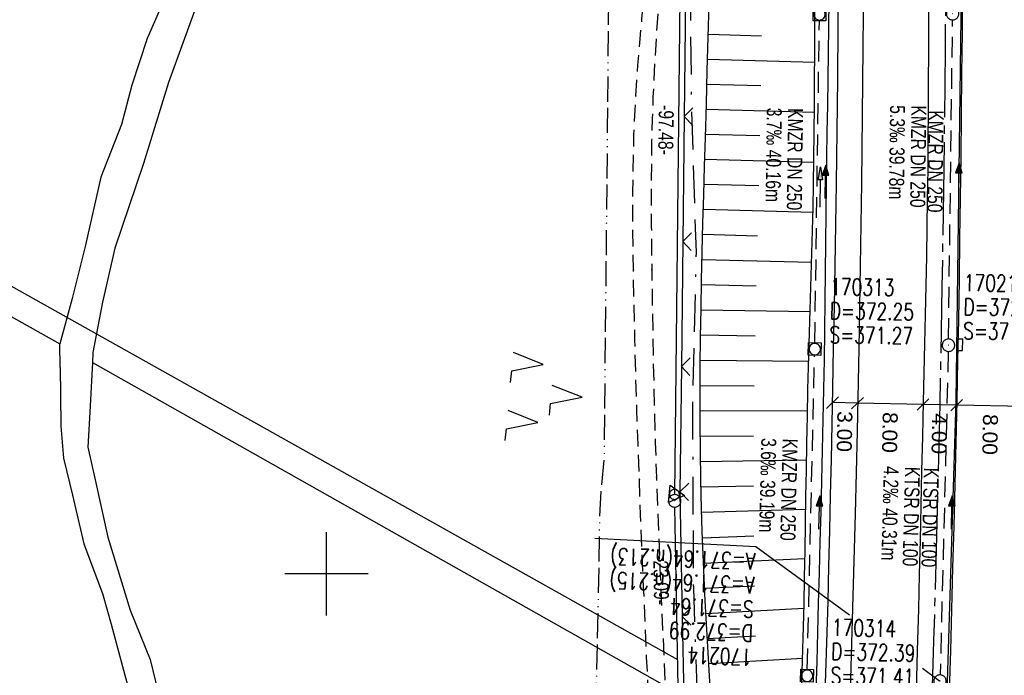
# Model space of a CAD drawing. Extents: x 509535 to 509917, y 455493 to 456443.
# Tile 5 of 34: x 509663 to 509781, y 455588 to 455666. Entities that reach past the tile are written whole.
import ezdxf

# ---------------------------------------------------------------- set-up
doc = ezdxf.new("R2010")
doc.units = 0
doc.header["$LTSCALE"] = 10
doc.header["$MEASUREMENT"] = 0
for name, pattern in [('ACAD_ISO13W100', [36, 12, -3, 12, -3, 0, -3, 0, -3]), ('ACAD_ISO16W100', [73, 15, -6.5, 15, -6.5, 15, -7, 1, -7]), ('ACHSE', [5.5, 4, -0.5, 0.5, -0.5]), ('AUSGEZOGEN', [0]), ('LT00', [0]), ('LT11', [0.3, 0.2, -0.1]), ('STRICHLINIE2', [0.375, 0.25, -0.125])]:
    doc.linetypes.add(name, pattern=pattern)
doc.layers.get('0').update_dxf_attribs({"linetype": 'LT00'})
for name, color, linetype in [('--EK_FBR', 1, 'LT00'), ('--EK_Halt-Pfeil', 4, 'LT00'), ('--EK_Haltung', 7, 'STRICHLINIE2'), ('--EK_Haltung-Text', 140, 'LT00'), ('--EK_Schacht-Text', 5, 'LT00'), ('--EL_DFK_AB_L', 21, 'LT00'), ('--EL_DFK_AB_P', 7, 'LT00'), ('--EL_Halt-Pfeil', 4, 'LT00'), ('--EL_Haltung', 182, 'STRICHLINIE2'), ('--EL_Haltung-Text', 182, 'LT00'), ('-AX-093', 35, 'ACHSE'), ('ABSTAND', 8, 'LT00'), ('BAB-KABEL', 220, 'ACAD_ISO16W100'), ('BEMAßUNG', 255, 'Continuous'), ('DFK_AB_L', 21, 'LT00'), ('DFK_AB_P', 7, 'LT00'), ('DFK_KATASTER', 250, 'LT00'), ('DFK_NUTZUNG', 250, 'LT00'), ('DFK_TOPO-ANL', 252, 'LT00'), ('DFK_VERMPKT', 252, 'LT00'), ('GASLTG', 250, 'ACAD_ISO13W100'), ('PFEIL', 140, 'AUSGEZOGEN'), ('V115_AFBR_BAB', 250, 'LT00'), ('V115_BOESCH', 250, 'LT00'), ('V115_BOSCHUNG', 250, 'LT00'), ('V115_FELDWEG', 250, 'LT11'), ('V115_GRABEN', 250, 'LT00'), ('V115_H_BORD', 8, 'LT00'), ('V115_KA_MULD', 182, 'LT00'), ('V115_KA_PRUF', 182, 'LT00'), ('V115_LD_MARK', 250, 'LT00'), ('V115_RASTER', 250, 'LT00'), ('V115_SINKK', 182, 'LT00'), ('V115_ZAUN', 40, 'LT00')]:
    doc.layers.add(name, color=color, linetype=linetype)
doc.styles.add('Arial', font='ARIAL.TTF')
doc.styles.add('Haltungsbeschriftung', font='ARIAL.TTF', dxfattribs={"width": 0.75})
doc.styles.add('schachtbeschriftung', font='romans.shx', dxfattribs={"width": 0.75, "height": 2})
doc.styles.get("Standard").update_dxf_attribs({"font": 'ARIAL.TTF'})

# ---------------------------------------------------------------- blocks, each defined once
blk = doc.blocks.new('SYMB7001')
at = {"color": 0, "linetype": 'ByBlock'}
for p, q in [((-0.869, -0.506), (0, 1.001)), ((0, 1.001), (0.869, -0.506)), ((-0.5005, 0), (-0.496554, -0.062729)), ((0.869, -0.506), (-0.869, -0.506))]:
    blk.add_line(p, q, dxfattribs=at)
for points in [[(0.5005, 0), (0.496553, 0.062729), (0.484776, 0.124469), (0.465353, 0.184246), (0.438592, 0.241118), (0.404913, 0.294187), (0.364849, 0.342616), (0.319031, 0.385642), (0.268181, 0.422586), (0.213103, 0.452866), (0.154663, 0.476004), (0.093784, 0.491635), (0.031427, 0.499512), (-0.031427, 0.499512), (-0.093784, 0.491635), (-0.154663, 0.476004), (-0.213103, 0.452866), (-0.268181, 0.422586), (-0.319031, 0.385642), (-0.364849, 0.342616), (-0.404913, 0.294187), (-0.438592, 0.241118), (-0.465353, 0.184246), (-0.484776, 0.124469), (-0.496554, 0.062729), (-0.5005, 0)], [(0.031427, -0.499513), (0.093784, -0.491635), (0.154663, -0.476004), (0.213103, -0.452866), (0.268182, -0.422587), (0.319031, -0.385642), (0.364849, -0.342616), (0.404913, -0.294187), (0.438592, -0.241118), (0.465354, -0.184247), (0.484776, -0.124469), (0.496554, -0.062729), (0.500501, 0)], [(-0.496554, -0.062729), (-0.484776, -0.124469), (-0.465353, -0.184246), (-0.438592, -0.241118), (-0.404913, -0.294187), (-0.364849, -0.342616), (-0.319031, -0.385642), (-0.268182, -0.422586), (-0.213103, -0.452866), (-0.154663, -0.476004), (-0.093784, -0.491635), (-0.031427, -0.499513), (0.031427, -0.499513)]]:
    blk.add_lwpolyline(points, dxfattribs=at)
blk = doc.blocks.new('SYMB0003')
at = {"color": 0, "linetype": 'ByBlock'}
for p, q in [((-0.015712, 0), (0.010166, 0.012015)), ((0, -0.021257), (-0.015712, 0)), ((0.010166, 0.012015), (0, -0.021257))]:
    blk.add_line(p, q, dxfattribs=at)
for points in [[(-0.031395, 0.499013), (-0.093691, 0.491144), (-0.154509, 0.475528), (-0.21289, 0.452414), (-0.267913, 0.422164), (-0.318712, 0.385257), (-0.364484, 0.342274), (-0.404509, 0.293893), (-0.438154, 0.240877), (-0.464888, 0.184062), (-0.484292, 0.124345), (-0.496058, 0.062667), (-0.5, 0)], [(-0.5, 0), (-0.496058, -0.062667), (-0.484292, -0.124345), (-0.464888, -0.184062), (-0.438154, -0.240877), (-0.404509, -0.293893), (-0.364485, -0.342274), (-0.318712, -0.385257), (-0.267914, -0.422164), (-0.21289, -0.452414), (-0.154509, -0.475529), (-0.093691, -0.491144), (-0.031395, -0.499014), (0.031395, -0.499014)], [(0.5, 0), (0.496057, 0.062667), (0.484292, 0.124345), (0.464888, 0.184062), (0.438153, 0.240877), (0.404509, 0.293893), (0.364484, 0.342274), (0.318712, 0.385257), (0.267913, 0.422164), (0.21289, 0.452414), (0.154509, 0.475528), (0.093691, 0.491144), (0.031395, 0.499013), (-0.031395, 0.499013)], [(0.031395, -0.499014), (0.093691, -0.491144), (0.154509, -0.475529), (0.21289, -0.452414), (0.267914, -0.422164), (0.318712, -0.385257), (0.364485, -0.342274), (0.404509, -0.293893), (0.438154, -0.240877), (0.464889, -0.184062), (0.484292, -0.124345), (0.496058, -0.062667), (0.5, 0)]]:
    blk.add_lwpolyline(points, dxfattribs=at)
blk = doc.blocks.new('SYMB7221')
at = {"color": 0, "linetype": 'ByBlock'}
for p, q in [((0, 0.435), (-0.11, 0.065)), ((0.11, 0.065), (0, 0.435)), ((0.25, 0.065), (0.11, 0.065)), ((-0.35, -0.065), (-0.46, -0.435)), ((0.35, -0.065), (0.24, -0.435))]:
    blk.add_line(p, q, dxfattribs=at)
for points in [[(-0.1, -0.435), (-0.24, -0.435), (-0.35, -0.065)], [(0.6, -0.435), (0.46, -0.435), (0.35, -0.065)]]:
    blk.add_lwpolyline(points, dxfattribs=at)
blk = doc.blocks.new('Pfreil3')
at = {"layer": 'PFEIL'}
blk.add_hatch(color=256, dxfattribs=at).paths.add_polyline_path([(-1.55, 0.27), (-1.55, -0.27), (0, 0)])
for p, q in [((-1.55, 0), (-4.83, 0)), ((-1.55, -0.27), (-1.55, 0.27)), ((-1.55, 0.27), (0, 0)), ((0, 0), (-1.55, -0.27))]:
    blk.add_line(p, q, dxfattribs=at)
blk = doc.blocks.new('SYMB0011')
at = {"color": 0, "linetype": 'ByBlock'}
for p, q in [((0.5, 0), (-0.5, 0)), ((0, 0.5), (0, -0.5))]:
    blk.add_line(p, q, dxfattribs=at)
blk = doc.blocks.new('SYMB1210')
at = {"color": 0, "linetype": 'ByBlock'}
blk.add_line((0.018815, -0.179014), (0.055623, -0.17119), dxfattribs=at)
for points in [[(-0.2, -0.2), (-0.2, 0.2), (0.2, 0.2), (0.2, -0.2), (-0.2, -0.2)], [(0.018815, 0.179014), (-0.018815, 0.179014), (-0.055623, 0.17119), (-0.09, 0.155885), (-0.120444, 0.133766), (-0.145623, 0.105801), (-0.164438, 0.073213), (-0.176067, 0.037424), (-0.18, 0)], [(-0.18, 0), (-0.176067, -0.037424), (-0.164438, -0.073213), (-0.145623, -0.105801), (-0.120444, -0.133766), (-0.09, -0.155885), (-0.055623, -0.17119), (-0.018815, -0.179014), (0.018815, -0.179014)], [(0.18, 0), (0.176067, 0.037424), (0.164438, 0.073213), (0.145623, 0.105801), (0.120444, 0.133766), (0.09, 0.155885), (0.055623, 0.17119), (0.018815, 0.179014)], [(0.055623, -0.17119), (0.09, -0.155885), (0.120444, -0.133766), (0.145623, -0.105801), (0.164438, -0.073213), (0.176067, -0.037424), (0.18, 0)]]:
    blk.add_lwpolyline(points, dxfattribs=at)
blk = doc.blocks.new('SYMB0652')
at = {"color": 0, "linetype": 'ByBlock'}
blk.add_lwpolyline([(-0.15, -0.075), (0.15, -0.075), (0.15, 0.075), (-0.15, 0.075), (-0.15, -0.075)], dxfattribs=at)
blk = doc.blocks.new('_Oblique')
at = {"color": 0, "linetype": 'ByBlock', "lineweight": -2}
blk.add_line((-0.5, -0.5), (0.5, 0.5), dxfattribs=at)
blk = doc.blocks.new('SYMB0024')
at = {"color": 0, "linetype": 'ByBlock'}
for p, q in [((-0.5, 0.5), (0, 0)), ((0, 0), (0.5, 0.5))]:
    blk.add_line(p, q, dxfattribs=at)
blk = doc.blocks.new('SYMB0070')
at = {"color": 0, "linetype": 'ByBlock'}
for p, q in [((-0.5, 0), (0.2, 0)), ((0.5, 0), (0.2, 0.1)), ((0.2, 0.1), (0.2, 0)), ((0.468, 0), (0.21, 0.086)), ((0.21, 0.086), (0.21, -0.086)), ((0.21, -0.086), (0.468, 0)), ((0.22, -0.072), (0.437, 0)), ((0.23, -0.058), (0.405, 0)), ((0.24, -0.045), (0.374, 0)), ((0.342, 0), (0.25, 0.031)), ((0.25, 0.031), (0.25, -0.031)), ((0.25, -0.031), (0.342, 0)), ((0.26, -0.017), (0.31, 0)), ((0.27, -0.003), (0.279, 0))]:
    blk.add_line(p, q, dxfattribs=at)
for points in [[(0.2, 0), (0.2, -0.1), (0.5, 0)], [(0.437, 0), (0.22, 0.072), (0.22, -0.072)], [(0.405, 0), (0.23, 0.058), (0.23, -0.058)], [(0.374, 0), (0.24, 0.045), (0.24, -0.045)], [(0.31, 0), (0.26, 0.017), (0.26, -0.017)], [(0.279, 0), (0.27, 0.003), (0.27, -0.003)]]:
    blk.add_lwpolyline(points, dxfattribs=at)

msp = doc.modelspace()

# ---------------------------------------------------------------- linework, layer by layer
at = {"layer": '--EK_FBR'}
msp.add_lwpolyline([(509759.9, 455586.85), (509760.05, 455591.77), (509760.19, 455596.68), (509760.3, 455600.94), (509760.4, 455605.2), (509760.5, 455609.46), (509760.59, 455613.72), (509760.68, 455617.98), (509760.76, 455622.24), (509760.86, 455627.16), (509760.95, 455632.08), (509761.04, 455637), (509761.12, 455641.93), (509761.2, 455646.85), (509761.29, 455653.12), (509761.36, 455659.39), (509761.41, 455665.67), (509761.46, 455671.94)], dxfattribs=at)
at = {"layer": '--EK_FBR', "color": 2}
for points in [[(509772.26, 455669.56), (509772.25, 455666.06), (509772.23, 455662.55), (509772.22, 455659.05), (509772.2, 455655.55), (509772.18, 455652.04), (509772.15, 455648.54), (509772.1, 455645.04), (509772.05, 455641.55), (509771.99, 455638.07), (509771.92, 455634.58), (509771.84, 455631.1), (509771.76, 455627.61), (509771.68, 455624.12), (509771.6, 455620.64), (509771.51, 455616.49), (509771.42, 455612.35), (509771.33, 455608.2), (509771.23, 455604.06), (509771.14, 455599.91), (509771.03, 455595.77), (509770.9, 455590.82), (509770.75, 455585.88)], [(509776.3, 455669.9), (509776.27, 455664.94), (509776.22, 455659.98), (509776.17, 455655.02), (509776.11, 455650.05), (509776.05, 455645.09), (509775.98, 455640.23), (509775.91, 455635.36), (509775.83, 455630.49), (509775.74, 455625.62), (509775.64, 455620.76), (509775.53, 455615.75), (509775.41, 455610.74), (509775.28, 455605.73), (509775.14, 455600.73), (509775.01, 455595.72), (509774.87, 455590.82), (509774.73, 455585.92)]]:
    msp.add_lwpolyline(points, dxfattribs=at)
at = {"layer": '--EK_Haltung'}
for p, q in [((509758.61, 455627.71), (509759.15, 455666.37)), ((509774.65, 455628.18), (509775.13, 455666.46)), ((509757.69, 455588.53), (509758.58, 455626.21)), ((509774.62, 455626.68), (509773.64, 455587.88))]:
    msp.add_line(p, q, dxfattribs=at)
at = {"layer": '--EK_Schacht-Text', "flags": 128}
for points in [[(509762.75, 455595.04), (509751.52, 455603.25), (509732.2, 455604.26)], [(509773.58, 455587.13), (509771.54, 455588.63)]]:
    msp.add_lwpolyline(points, dxfattribs=at)
at = {"layer": '--EL_DFK_AB_L'}
for p, q in [((509741.8, 455609.51), (509742.84, 455705.48)), ((509742.22, 455586.42), (509741.8, 455608.01))]:
    msp.add_line(p, q, dxfattribs=at)
at = {"layer": '--EL_Haltung'}
for p, q in [((509758.61, 455627.71), (509759.15, 455666.37)), ((509774.65, 455628.18), (509775.13, 455666.46)), ((509757.69, 455588.53), (509758.58, 455626.21)), ((509774.62, 455626.68), (509773.64, 455587.88))]:
    msp.add_line(p, q, dxfattribs=at)
at = {"layer": '-AX-093', "ltscale": 0.2}
msp.add_lwpolyline([(509774.34, 455676.94), (509774.24, 455662.78), (509774.08, 455648.62), (509773.86, 455634.46), (509773.59, 455620.3), (509773.25, 455606.14), (509772.86, 455591.98), (509772.42, 455577.83), (509771.93, 455563.68), (509771.38, 455549.52), (509770.78, 455535.37), (509770.14, 455521.23), (509769.45, 455507.08), (509769.44, 455507.03)], dxfattribs=at)
at = {"layer": 'BAB-KABEL', "ltscale": 0.03, "flags": 128}
msp.add_lwpolyline([(509651.99, 456424.78), (509670.82, 456365.75), (509672.68, 456359.45), (509656.28, 456346.09), (509661.63, 456318.85), (509681.16, 456323.49), (509686.88, 456299.25), (509691.52, 456276.96), (509696.36, 456254.1), (509698.03, 456247.41), (509697.82, 456236.7), (509703.34, 456208.42), (509708, 456177.84), (509713.01, 456144.68), (509717.32, 456116.69), (509721.29, 456086.1), (509724.58, 456056.89), (509728.2, 456022), (509732.51, 455987.78), (509734.93, 455959.1), (509737.19, 455922.47), (509739.44, 455887.39), (509741.17, 455845.09), (509743.38, 455778.71), (509743.92, 455765.94), (509744.78, 455741.01), (509744.35, 455717.58), (509743.71, 455704.36), (509743.48, 455680.9), (509743.81, 455655.76), (509744.35, 455638.57), (509743.92, 455619.98), (509744.03, 455598.28), (509744.88, 455574.42), (509745.02, 455570.73), (509745.41, 455559.94), (509746.46, 455539.74), (509746.86, 455517.32), (509747.13, 455504.69)], dxfattribs=at)
at = {"layer": 'BEMAßUNG'}
for p, q in [((509763.74, 455620.47), (509760.73, 455620.54)), ((509771.59, 455620.32), (509763.74, 455620.47)), ((509775.63, 455620.24), (509771.59, 455620.32)), ((509783.76, 455620.07), (509775.63, 455620.23))]:
    msp.add_line(p, q, dxfattribs=at)
at = {"layer": 'DFK_AB_L'}
for p, q in [((509741.8, 455609.51), (509742.84, 455705.48)), ((509742.22, 455586.42), (509741.8, 455608.01))]:
    msp.add_line(p, q, dxfattribs=at)
at = {"layer": 'DFK_KATASTER'}
for p, q in [((509681.46, 455671.04), (509678.49, 455664.22)), ((509684.26, 455667.76), (509681.07, 455658.94)), ((509678.49, 455664.22), (509676.66, 455658.63)), ((509681.07, 455658.94), (509678.05, 455649.21)), ((509676.66, 455658.63), (509675.42, 455653.89)), ((509614.69, 455657.69), (509668.01, 455627.58)), ((509675.42, 455653.89), (509672.95, 455647.58)), ((509678.05, 455649.21), (509674.62, 455639.08)), ((509672.95, 455647.58), (509671.06, 455639.28)), ((509671.06, 455639.28), (509669.49, 455633.04)), ((509674.62, 455639.08), (509673.16, 455632.58)), ((509669.49, 455633.04), (509668.01, 455627.58)), ((509673.16, 455632.58), (509671.99, 455626.55)), ((509668.05, 455624.74), (509668.01, 455627.58)), ((509671.99, 455626.55), (509671.93, 455625.36)), ((509668.05, 455624.74), (509668.09, 455621.42)), ((509671.93, 455625.36), (509671.59, 455618.66)), ((509671.93, 455625.36), (509741.58, 455586.04)), ((509668.09, 455621.42), (509668.15, 455617.71)), ((509668.15, 455617.71), (509668.45, 455613.9)), ((509671.59, 455618.66), (509671.39, 455615.2)), ((509671.39, 455615.2), (509672.19, 455611.65)), ((509668.45, 455613.9), (509669.56, 455609.45)), ((509672.19, 455611.65), (509673.8, 455604.39)), ((509669.56, 455609.45), (509670.9, 455603.6)), ((509670.9, 455603.6), (509673.14, 455597.66)), ((509673.8, 455604.39), (509676.48, 455595.65)), ((509673.14, 455597.66), (509674.19, 455593.96)), ((509676.48, 455595.65), (509678.87, 455589.71)), ((509674.19, 455593.96), (509675.83, 455587.86)), ((509678.87, 455589.71), (509679.83, 455585.76)), ((509675.83, 455587.86), (509677.15, 455583.16))]:
    msp.add_line(p, q, dxfattribs=at)
at = {"layer": 'DFK_TOPO-ANL'}
msp.add_line((509742.15, 455589.67), (509614.3, 455661.33), dxfattribs=at)
at = {"layer": 'GASLTG', "ltscale": 0.025, "flags": 128}
msp.add_lwpolyline([(509576.64, 456416.86), (509580.42, 456407.74), (509587.24, 456392.18), (509591.42, 456382.27), (509597.66, 456365.03), (509604.75, 456344.5), (509608.5, 456332.06), (509616.69, 456303.9), (509621.74, 456286.7), (509623.05, 456279.51), (509625.2, 456264.88), (509628.28, 456228.9), (509627.76, 456227.65), (509626.73, 456226.11), (509624.81, 456225), (509619.29, 456223.6), (509599.24, 456219.11), (509590.54, 456217.56), (509588.78, 456216.68), (509588.11, 456214.99), (509588, 456213.31), (509590.7, 456177.75), (509590.25, 456175.17), (509586.8, 456115.33), (509601.51, 456073.24), (509608.12, 456055.24), (509610.22, 456049.99), (509615.8, 456040.04), (509651.21, 455979.5), (509663.5, 455954.04), (509676.39, 455920.74), (509705.32, 455849.52), (509725.25, 455800.42), (509734.94, 455779.14), (509734.41, 455718.88), (509734.2, 455703.01), (509733.7, 455653.34), (509733.32, 455613.95), (509732.96, 455610.18), (509732.76, 455606.91), (509732.7, 455601.24), (509731.56, 455550.22), (509730.86, 455531.77), (509730.15, 455502.9)], dxfattribs=at)
at = {"layer": 'V115_AFBR_BAB'}
msp.add_lwpolyline([(509759.9, 455586.85), (509760.05, 455591.77), (509760.19, 455596.68), (509760.3, 455600.94), (509760.4, 455605.2), (509760.5, 455609.46), (509760.59, 455613.72), (509760.68, 455617.98), (509760.76, 455622.24), (509760.86, 455627.16), (509760.95, 455632.08), (509761.04, 455637), (509761.12, 455641.93), (509761.2, 455646.85), (509761.29, 455653.12), (509761.36, 455659.39), (509761.41, 455665.67), (509761.46, 455671.94)], dxfattribs=at)
at = {"layer": 'V115_AFBR_BAB', "color": 0}
for points in [[(509772.26, 455669.56), (509772.25, 455666.06), (509772.23, 455662.55), (509772.22, 455659.05), (509772.2, 455655.55), (509772.18, 455652.04), (509772.15, 455648.54), (509772.1, 455645.04), (509772.05, 455641.55), (509771.99, 455638.07), (509771.92, 455634.58), (509771.84, 455631.1), (509771.76, 455627.61), (509771.68, 455624.12), (509771.6, 455620.64), (509771.51, 455616.49), (509771.42, 455612.35), (509771.33, 455608.2), (509771.23, 455604.06), (509771.14, 455599.91), (509771.03, 455595.77), (509770.9, 455590.82), (509770.75, 455585.88)], [(509776.3, 455669.9), (509776.27, 455664.94), (509776.22, 455659.98), (509776.17, 455655.02), (509776.11, 455650.05), (509776.05, 455645.09), (509775.98, 455640.23), (509775.91, 455635.36), (509775.83, 455630.49), (509775.74, 455625.62), (509775.64, 455620.76), (509775.53, 455615.75), (509775.41, 455610.74), (509775.28, 455605.73), (509775.14, 455600.73), (509775.01, 455595.72), (509774.87, 455590.82), (509774.73, 455585.92)]]:
    msp.add_lwpolyline(points, dxfattribs=at)
at = {"layer": 'V115_BOESCH'}
msp.add_lwpolyline([(509746.08, 455585.68), (509745.92, 455588.46), (509745.76, 455591.23), (509745.6, 455594), (509745.46, 455596.77), (509745.32, 455599.54), (509745.2, 455602.31), (509745.09, 455605.09), (509745, 455607.86), (509744.92, 455611.28), (509744.87, 455614.7), (509744.84, 455618.12), (509744.84, 455621.54), (509744.86, 455624.96), (509744.89, 455628.38), (509744.95, 455631.81), (509745.02, 455635.23), (509745.09, 455638.65), (509745.18, 455642.07), (509745.28, 455645.49), (509745.37, 455648.92), (509745.47, 455652.34), (509745.59, 455656.35), (509745.7, 455660.37), (509745.82, 455664.38), (509745.94, 455668.4)], dxfattribs=at)
at = {"layer": 'V115_BOSCHUNG'}
for p, q in [((509745.83, 455664.74), (509752.21, 455664.56)), ((509745.74, 455661.74), (509758.59, 455661.39)), ((509745.65, 455658.74), (509752.11, 455658.57)), ((509745.57, 455655.75), (509758.56, 455655.39)), ((509745.48, 455652.75), (509752.01, 455652.57)), ((509745.4, 455649.75), (509758.49, 455649.38)), ((509745.31, 455646.75), (509751.88, 455646.57)), ((509745.23, 455643.75), (509758.38, 455643.39)), ((509745.15, 455640.74), (509751.73, 455640.57)), ((509745.07, 455637.73), (509758.22, 455637.41)), ((509745, 455634.7), (509751.57, 455634.57)), ((509744.95, 455631.69), (509758.04, 455631.46)), ((509744.9, 455628.66), (509751.43, 455628.57)), ((509744.86, 455625.64), (509757.87, 455625.51)), ((509744.84, 455622.6), (509751.32, 455622.57)), ((509744.84, 455619.56), (509757.72, 455619.59)), ((509744.85, 455616.52), (509751.26, 455616.57)), ((509744.88, 455613.48), (509757.61, 455613.67)), ((509744.94, 455610.44), (509751.25, 455610.57)), ((509745.02, 455607.39), (509757.52, 455607.75)), ((509745.12, 455604.34), (509751.29, 455604.57)), ((509745.24, 455601.29), (509757.42, 455601.85)), ((509745.38, 455598.27), (509751.37, 455598.57)), ((509745.54, 455595.26), (509757.3, 455595.88)), ((509745.7, 455592.25), (509751.47, 455592.57)), ((509745.87, 455589.25), (509757.15, 455589.89))]:
    msp.add_line(p, q, dxfattribs=at)
at = {"layer": 'V115_FELDWEG', "flags": 128}
for points in [[(509722.82, 455502.13), (509723.39, 455503.19), (509724.56, 455505.33), (509725.74, 455507.46), (509726.94, 455509.6), (509727.79, 455511.11), (509728.65, 455512.62), (509729.51, 455514.13), (509730.37, 455515.64), (509731.22, 455517.16), (509732.05, 455518.68), (509732.86, 455520.21), (509733.65, 455521.75), (509734.4, 455523.3), (509735.13, 455524.85), (509735.81, 455526.42), (509736.45, 455528), (509737.04, 455529.59), (509737.57, 455531.2), (509738.04, 455532.83), (509738.47, 455534.54), (509738.84, 455536.28), (509739.14, 455538.02), (509739.38, 455539.78), (509739.58, 455541.56), (509739.73, 455543.34), (509739.84, 455545.14), (509739.91, 455546.94), (509739.95, 455548.75), (509739.96, 455550.56), (509739.94, 455552.37), (509739.91, 455554.19), (509739.87, 455556), (509739.81, 455557.81), (509739.71, 455560.95), (509739.6, 455564.07), (509739.47, 455567.18), (509739.34, 455570.29), (509739.21, 455573.38), (509739.06, 455576.48), (509738.92, 455579.57), (509738.77, 455582.66), (509738.63, 455585.76), (509738.43, 455590.01), (509738.24, 455594.27), (509738.06, 455598.54), (509737.88, 455602.81), (509737.71, 455607.08), (509737.55, 455611.34), (509737.4, 455615.53), (509737.25, 455619.71), (509737.13, 455623.9), (509737.02, 455628.08), (509736.92, 455632.26), (509736.84, 455636.45), (509736.81, 455638.77), (509736.79, 455641.09), (509736.78, 455643.41), (509736.78, 455645.74), (509736.8, 455648.06), (509736.85, 455650.38), (509736.91, 455652.7), (509737.01, 455655.01), (509737.13, 455657.33), (509737.25, 455659.17), (509737.39, 455661.02), (509737.54, 455662.86), (509737.7, 455664.7), (509737.86, 455666.54), (509738.03, 455668.38), (509738.19, 455670.22), (509738.35, 455672.07), (509738.62, 455675.37), (509738.86, 455678.69), (509739.07, 455682), (509739.26, 455685.31), (509739.43, 455688.63), (509739.55, 455691.47), (509739.66, 455694.31), (509739.76, 455697.15), (509739.85, 455699.99), (509739.93, 455702.83), (509740, 455705.67), (509740.08, 455708.51), (509740.15, 455711.35), (509740.23, 455714.19), (509740.31, 455717.03), (509740.39, 455719.64), (509740.47, 455722.24), (509740.55, 455724.85), (509740.62, 455727.45), (509740.69, 455730.06), (509740.74, 455732.67), (509740.77, 455735.28), (509740.79, 455737.88), (509740.78, 455740.49), (509740.74, 455743.1), (509740.68, 455745.71), (509740.58, 455748.33), (509740.45, 455750.68), (509740.29, 455753.03), (509740.1, 455755.37), (509739.86, 455757.72), (509739.57, 455760.05), (509739.24, 455762.38), (509738.86, 455764.7), (509738.41, 455767.01), (509737.91, 455769.3), (509737.35, 455771.57), (509736.8, 455773.56), (509736.2, 455775.53), (509735.56, 455777.49), (509734.87, 455779.44), (509734.16, 455781.38), (509733.41, 455783.31), (509732.64, 455785.23), (509731.84, 455787.14), (509731.02, 455789.05), (509730.19, 455790.94), (509729.18, 455793.23), (509728.15, 455795.5), (509727.11, 455797.77), (509726.07, 455800.04), (509725.02, 455802.3), (509723.97, 455804.57), (509722.93, 455806.83), (509721.88, 455809.09), (509720.2, 455812.78), (509718.53, 455816.48), (509716.89, 455820.2), (509715.26, 455823.92), (509713.66, 455827.65), (509712.09, 455831.39), (509710.54, 455835.15), (509709.03, 455838.91), (509707.54, 455842.69), (509706.09, 455846.48), (509704.67, 455850.28), (509703.71, 455852.92), (509702.76, 455855.56), (509701.83, 455858.2), (509700.9, 455860.84), (509699.98, 455863.49), (509699.06, 455866.14), (509698.14, 455868.78), (509697.22, 455871.43), (509696.29, 455874.07), (509695.35, 455876.71), (509694.39, 455879.34), (509693.42, 455881.97), (509692.36, 455884.77), (509691.28, 455887.57), (509690.19, 455890.36), (509689.08, 455893.14), (509687.96, 455895.92), (509686.83, 455898.69), (509685.69, 455901.46), (509684.55, 455904.23), (509683.4, 455907), (509682.26, 455909.77), (509681.12, 455912.54), (509679.68, 455916.04), (509678.25, 455919.55), (509676.83, 455923.06), (509675.42, 455926.56), (509674, 455930.07), (509672.59, 455933.58), (509671.18, 455937.09), (509668.83, 455942.92), (509666.47, 455948.76), (509664.12, 455954.59), (509661.77, 455960.42)], [(509663.46, 455961.16), (509665.37, 455956.47), (509667.29, 455951.78), (509669.2, 455947.08), (509671.1, 455942.39), (509673.01, 455937.69), (509674.66, 455933.59), (509676.32, 455929.48), (509677.97, 455925.38), (509679.62, 455921.27), (509681.28, 455917.17), (509682.93, 455913.06), (509684.17, 455910), (509685.4, 455906.93), (509686.64, 455903.87), (509687.87, 455900.8), (509689.09, 455897.74), (509690.31, 455894.66), (509691.52, 455891.59), (509692.71, 455888.51), (509693.9, 455885.43), (509695.07, 455882.34), (509696.13, 455879.5), (509697.18, 455876.65), (509698.22, 455873.8), (509699.26, 455870.94), (509700.29, 455868.09), (509701.32, 455865.23), (509702.35, 455862.38), (509703.39, 455859.52), (509704.43, 455856.67), (509705.48, 455853.82), (509706.55, 455850.98), (509708.3, 455846.38), (509710.1, 455841.79), (509711.93, 455837.22), (509713.79, 455832.66), (509715.69, 455828.11), (509717.62, 455823.58), (509719.58, 455819.06), (509721.57, 455814.56), (509723.58, 455810.07), (509724.61, 455807.79), (509725.65, 455805.52), (509726.69, 455803.24), (509727.73, 455800.97), (509728.77, 455798.69), (509729.81, 455796.41), (509730.84, 455794.13), (509731.86, 455791.84), (509732.63, 455790.1), (509733.38, 455788.35), (509734.13, 455786.6), (509734.85, 455784.84), (509735.56, 455783.08), (509736.24, 455781.3), (509736.9, 455779.52), (509737.52, 455777.73), (509738.11, 455775.93), (509738.66, 455774.12), (509739.17, 455772.29), (509739.71, 455770.15), (509740.19, 455767.99), (509740.61, 455765.82), (509740.98, 455763.63), (509741.3, 455761.44), (509741.58, 455759.23), (509741.81, 455757.02), (509742.01, 455754.81), (509742.17, 455752.59), (509742.3, 455750.37), (509742.4, 455748.14), (509742.49, 455745.53), (509742.54, 455742.92), (509742.57, 455740.31), (509742.58, 455737.7), (509742.56, 455735.09), (509742.53, 455732.49), (509742.48, 455729.88), (509742.42, 455727.28), (509742.35, 455724.67), (509742.28, 455722.07), (509742.2, 455719.46), (509742.13, 455716.86), (509742.06, 455714.03), (509742, 455711.21), (509741.93, 455708.39), (509741.86, 455705.57), (509741.79, 455702.75), (509741.71, 455699.93), (509741.62, 455697.11), (509741.52, 455694.29), (509741.4, 455691.47), (509741.26, 455688.65), (509741.12, 455686.26), (509740.97, 455683.87), (509740.81, 455681.49), (509740.64, 455679.1), (509740.47, 455676.71), (509740.29, 455674.33), (509740.11, 455671.94), (509739.95, 455669.84), (509739.8, 455667.73), (509739.65, 455665.62), (509739.52, 455663.52), (509739.39, 455661.41), (509739.28, 455659.3), (509739.19, 455657.19), (509739.1, 455654.6), (509739.03, 455652.01), (509739, 455649.42), (509738.98, 455646.83), (509738.98, 455644.24), (509738.99, 455641.65), (509739.01, 455639.06), (509739.04, 455636.47), (509739.1, 455632.32), (509739.17, 455628.18), (509739.25, 455624.04), (509739.35, 455619.89), (509739.47, 455615.75), (509739.6, 455611.61), (509739.73, 455607.95), (509739.87, 455604.29), (509740.02, 455600.63), (509740.18, 455596.97), (509740.34, 455593.31), (509740.51, 455589.66), (509740.68, 455586.01), (509740.83, 455582.89), (509740.97, 455579.77), (509741.11, 455576.65), (509741.25, 455573.53), (509741.38, 455570.4), (509741.5, 455567.27), (509741.62, 455564.13), (509741.72, 455560.98), (509741.82, 455557.82), (509741.87, 455555.95), (509741.91, 455554.07), (509741.94, 455552.19), (509741.95, 455550.32), (509741.93, 455548.44), (509741.89, 455546.57), (509741.82, 455544.7), (509741.7, 455542.84), (509741.55, 455540.99), (509741.35, 455539.15), (509741.09, 455537.32), (509740.79, 455535.51), (509740.42, 455533.71), (509739.98, 455531.93), (509739.51, 455530.29), (509738.99, 455528.67), (509738.41, 455527.06), (509737.79, 455525.47), (509737.12, 455523.88), (509736.42, 455522.31), (509735.68, 455520.75), (509734.91, 455519.2), (509734.12, 455517.65), (509733.3, 455516.11), (509732.47, 455514.58), (509731.63, 455513.05), (509730.78, 455511.53), (509729.92, 455510.01), (509729.07, 455508.49), (509727.77, 455506.15), (509726.47, 455503.81), (509725.72, 455502.44)]]:
    msp.add_lwpolyline(points, dxfattribs=at)
at = {"layer": 'V115_GRABEN'}
for points in [[(509756.97, 455584.17), (509757.1, 455588.24), (509757.22, 455592.31), (509757.31, 455596.37), (509757.38, 455599.59), (509757.44, 455602.81), (509757.49, 455606.03), (509757.54, 455609.25), (509757.59, 455612.46), (509757.65, 455615.68), (509757.71, 455618.9), (509757.78, 455622.12), (509757.85, 455624.85), (509757.93, 455627.57), (509758.01, 455630.3), (509758.09, 455633.03), (509758.17, 455635.76), (509758.25, 455638.49), (509758.33, 455641.21), (509758.39, 455643.94), (509758.45, 455646.67), (509758.5, 455649.83), (509758.54, 455652.99), (509758.56, 455656.15), (509758.58, 455659.31), (509758.59, 455662.48), (509758.59, 455665.64), (509758.6, 455668.8)], [(509760.27, 455668.8), (509760.24, 455665.64), (509760.2, 455662.49), (509760.16, 455659.34), (509760.11, 455656.19), (509760.06, 455653.04), (509760.02, 455649.89), (509759.97, 455646.74), (509759.93, 455643.23), (509759.89, 455639.72), (509759.85, 455636.21), (509759.81, 455632.7), (509759.76, 455629.19), (509759.71, 455625.68), (509759.66, 455622.17), (509759.58, 455618.5), (509759.5, 455614.83), (509759.41, 455611.16), (509759.31, 455607.49), (509759.22, 455603.83), (509759.11, 455600.16), (509759.01, 455596.49), (509758.92, 455592.99), (509758.83, 455589.49), (509758.73, 455586)]]:
    msp.add_lwpolyline(points, dxfattribs=at)
at = {"layer": 'V115_H_BORD'}
msp.add_lwpolyline([(509671.78, 456426.86), (509671.92, 456426.44), (509692.11, 456354.34), (509694.18, 456346.3), (509696.67, 456336.81), (509698.23, 456330.83), (509720.59, 456236.11), (509730.62, 456186.77), (509739.18, 456139.2), (509750.68, 456066.3), (509760.28, 455991.46), (509767.39, 455917.16), (509772.44, 455842.62), (509775.79, 455743.42), (509776.17, 455669.89), (509775.53, 455620.76), (509773.23, 455546.89), (509771.28, 455507.23)], dxfattribs=at)
at = {"layer": 'V115_LD_MARK'}
msp.add_lwpolyline([(509764.44, 455671.26), (509764.34, 455659.05), (509764.2, 455646.85), (509764.05, 455636.94), (509763.87, 455627.03), (509763.67, 455617.12), (509763.43, 455607.22), (509763.17, 455597.31), (509762.88, 455587.41), (509762.56, 455577.5), (509762.22, 455567.6), (509761.85, 455557.7), (509761.46, 455547.8), (509760.91, 455534.89), (509760.32, 455521.98), (509759.7, 455509.08), (509759.54, 455505.99)], dxfattribs=at)
at = {"layer": 'V115_RASTER'}
for p, q in [((509700, 455595), (509700, 455605)), ((509705, 455600), (509695, 455600))]:
    msp.add_line(p, q, dxfattribs=at)
at = {"layer": 'V115_ZAUN'}
for p, q in [((509743.08, 455669.86), (509742.92, 455654.86)), ((509742.92, 455654.86), (509742.75, 455639.86)), ((509742.75, 455639.86), (509742.59, 455624.86)), ((509742.59, 455624.86), (509742.42, 455609.86)), ((509742.7, 455594.87), (509742.98, 455579.87))]:
    msp.add_line(p, q, dxfattribs=at)
msp.add_lwpolyline([(509742.42, 455609.86), (509742.42, 455609.71), (509742.7, 455594.87)], dxfattribs=at)

# ---------------------------------------------------------------- block references
at = {"layer": '--EK_Halt-Pfeil', "yscale": 4, "zscale": 4}
for p, xscale, rotation in [((509759.88, 455647.03), 4.000000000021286, 89.19848999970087), ((509775.89, 455647.31), 3.999999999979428, 89.27896000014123), ((509759.14, 455607.35), 3.999999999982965, 88.64831999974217), ((509775.04, 455607.37), 4.000000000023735, 88.53970000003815)]:
    msp.add_blockref('SYMB0070', p, dxfattribs=dict(at, xscale=xscale, rotation=rotation))
at = {"layer": '--EL_DFK_AB_P', "xscale": 1.500000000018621, "yscale": 1.5, "zscale": 1.5, "rotation": 264.7377099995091}
msp.add_blockref('SYMB0003', (509741.79, 455608.76), dxfattribs=at)
at = {"layer": '--EL_Halt-Pfeil', "yscale": 4, "zscale": 4}
for p, xscale, rotation in [((509759.88, 455647.03), 4.000000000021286, 89.19848999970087), ((509775.89, 455647.31), 3.999999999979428, 89.27896000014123), ((509759.14, 455607.35), 3.999999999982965, 88.64831999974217), ((509775.04, 455607.37), 4.000000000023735, 88.53970000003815)]:
    msp.add_blockref('SYMB0070', p, dxfattribs=dict(at, xscale=xscale, rotation=rotation))
at = {"layer": 'BEMAßUNG', "xscale": 1.4, "yscale": 1.4, "zscale": 1.4}
for p, rotation in [((509760.73, 455620.54), 178.8479226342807), ((509763.74, 455620.47), 178.8479226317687), ((509763.74, 455620.47), 358.8479226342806), ((509771.59, 455620.32), 178.8479226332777), ((509771.59, 455620.32), 358.8479226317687), ((509775.63, 455620.23), 178.8479226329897), ((509775.63, 455620.24), 358.8479226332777)]:
    msp.add_blockref('_Oblique', p, dxfattribs=dict(at, rotation=rotation))
at = {"layer": 'DFK_AB_P', "xscale": 1.500000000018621, "yscale": 1.5, "zscale": 1.5, "rotation": 264.7377099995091}
msp.add_blockref('SYMB0003', (509741.79, 455608.76), dxfattribs=at)
at = {"layer": 'DFK_NUTZUNG', "xscale": 10.00000000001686, "yscale": 10, "zscale": 10, "rotation": 264.7377100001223}
msp.add_blockref('SYMB7221', (509726.35, 455621.58), dxfattribs=at)
at = {"layer": 'DFK_VERMPKT', "xscale": 1.200000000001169, "yscale": 1.200000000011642, "zscale": 1.2, "rotation": 264.7377100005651}
msp.add_blockref('SYMB7001', (509741.76, 455609.53), dxfattribs=at)
at = {"layer": 'PFEIL', "rotation": 89.28165556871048}
msp.add_blockref('Pfreil3', (509759.28, 455648.83), dxfattribs=at)
at = {"layer": 'V115_FELDWEG', "xscale": 0.1000000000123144, "yscale": 0.09999999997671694, "zscale": 0.1, "rotation": 275.9993999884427}
for p in [(509737.13, 455657.33), (509739.19, 455657.19), (509736.84, 455636.45), (509739.04, 455636.47), (509739.6, 455611.61), (509737.55, 455611.34)]:
    msp.add_blockref('SYMB0011', p, dxfattribs=at)
at = {"layer": 'V115_KA_MULD', "zscale": 3.8}
for p, xscale, yscale, rotation in [((509759.16, 455667.12), 3.800000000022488, 3.79999999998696, 269.9062710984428), ((509758.6, 455626.96), 3.800000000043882, 3.800000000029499, 88.26888793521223), ((509757.68, 455587.78), 3.800000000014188, 3.800000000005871, 88.3966597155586)]:
    msp.add_blockref('SYMB1210', p, dxfattribs=dict(at, xscale=xscale, yscale=yscale, rotation=rotation))
at = {"layer": 'V115_KA_PRUF', "xscale": 1.49999999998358, "yscale": 1.5, "zscale": 1.5, "rotation": 275.9994000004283}
for p in [(509775.14, 455667.21), (509774.64, 455627.43), (509773.62, 455587.13)]:
    msp.add_blockref('SYMB0003', p, dxfattribs=at)
at = {"layer": 'V115_SINKK', "xscale": 4.500000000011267, "yscale": 4.499999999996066, "zscale": 4.5, "rotation": 268.8455307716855}
msp.add_blockref('SYMB0652', (509776, 455627.48), dxfattribs=at)
at = {"layer": 'V115_ZAUN', "yscale": 2.099999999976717, "zscale": 2.1}
for p, xscale, rotation in [((509742.92, 455654.86), 2.100000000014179, 269.3753700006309), ((509742.75, 455639.86), 2.100000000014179, 269.3753700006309), ((509742.59, 455624.86), 2.100000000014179, 269.3753700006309), ((509742.42, 455609.86), 2.100000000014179, 269.3753700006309), ((509742.7, 455594.87), 2.100000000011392, 271.0766199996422)]:
    msp.add_blockref('SYMB0024', p, dxfattribs=dict(at, xscale=xscale, rotation=rotation))

# ---------------------------------------------------------------- texts
at = {"layer": '--EK_Haltung-Text', "style": 'Haltungsbeschriftung', "width": 0.75}
for s, rotation, p in [('3.7‰ 40.16m', -90.8015, (509752.85, 455655.93)), ('KMZR DN 250', -90.8015, (509755.41, 455655.89)), ('5.3‰ 39.78m', -90.721, (509767.64, 455656.24)), ('KMZR DN 250', -90.721, (509770.2, 455656.21)), ('3.6‰ 39.19m', -91.3517, (509752.19, 455616.31)), ('KMZR DN 250', -91.3517, (509754.75, 455616.25)), ('4.2‰ 40.31m', -91.4603, (509766.88, 455612.94)), ('KTSR DN 100', -91.4603, (509769.44, 455612.87))]:
    msp.add_text(s, height=1.8, rotation=rotation, dxfattribs=at).set_placement(p)
at = {"layer": '--EK_Schacht-Text', "style": 'schachtbeschriftung', "width": 0.75}
for s, rotation, p in [('170313', -0.8015, (509760.44, 455633.45)), ('170213', -0.721, (509776.47, 455633.92)), ('D=372.79', -0.721, (509776.44, 455631.04)), ('D=372.25', -0.8015, (509760.4, 455630.57)), ('S=371.27', -0.8015, (509760.36, 455627.69)), ('S=371.47', -0.721, (509776.4, 455628.16)), ('A=371.64(n.213)', -182.0136, (509751.51, 455602.5)), ('A=371.64(n.215)', -182.0136, (509751.41, 455599.63)), ('S=371.64', -182.0136, (509751.31, 455596.75)), ('D=372.99', -182.0136, (509751.21, 455593.87)), ('170314', -1.3517, (509760.63, 455592.59)), ('D=372.39', -1.3517, (509760.56, 455589.71)), ('170214', -182.0136, (509751.1, 455590.99)), ('S=371.41', -1.3517, (509760.49, 455586.83))]:
    msp.add_text(s, height=2, rotation=rotation, dxfattribs=at).set_placement(p)
at = {"layer": '--EL_Haltung-Text', "style": 'Haltungsbeschriftung', "width": 0.75}
for s, rotation, p in [('KMZR DN 250', -90.8015, (509755.41, 455655.89)), ('KMZR DN 250', -90.721, (509772.26, 455655.62)), ('KMZR DN 250', -91.3517, (509754.75, 455616.25)), ('KTSR DN 100', -91.4603, (509771.7, 455612.76))]:
    msp.add_text(s, height=1.8, rotation=rotation, dxfattribs=at).set_placement(p)
at = {"layer": 'ABSTAND', "width": 0.75}
for s, rotation, p in [(' -97.48-', -90.6235, (509739.89, 455656.77)), (' -23.09-', -88.909, (509739.2, 455602.76))]:
    msp.add_text(s, height=1.8, rotation=rotation, dxfattribs=at).set_placement(p)
at = {"layer": 'BEMAßUNG', "char_height": 1.8, "attachment_point": 5, "rotation": 268.8479, "style": 'Arial'}
for s, insert in [('\\A1;3.00', (509762.16, 455617.07)), ('\\A1;8.00', (509767.6, 455616.96)), ('\\A1;4.00', (509773.54, 455616.81)), ('\\A1;8.00', (509779.63, 455616.72))]:
    msp.add_mtext(s, dxfattribs=dict(at, insert=insert))

doc.saveas('drawing.dxf')
